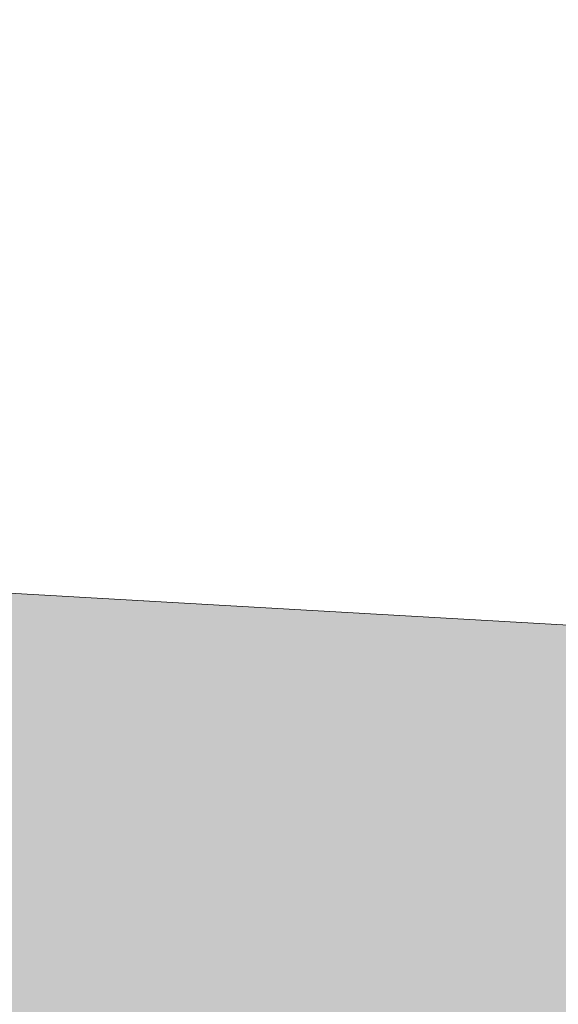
# Model space of a CAD drawing. Header units: metres. Extents: x 174423 to 274510, y 410991 to 462742.
# Tile 23 of 256: x 174601.489 to 174602.011, y 462391.921 to 462392.874. Entities that reach past the tile are written whole.
import ezdxf

# ---------------------------------------------------------------- set-up
doc = ezdxf.new("R2010")
doc.units = ezdxf.units.M
doc.layers.add('-DR-nw-BRM-arc-zand voor zandbed', color=252, linetype='Continuous', lineweight=9)
doc.layers.add('-DR-nw-gr-arc-groeiplaats-grond gazon 0.30', color=250, linetype='Continuous', lineweight=9)

msp = doc.modelspace()

# ---------------------------------------------------------------- hatches: boundary and pattern name
at = {"layer": '-DR-nw-BRM-arc-zand voor zandbed'}
h = msp.add_hatch(dxfattribs=at)
h.set_pattern_fill('AGW-GROND_ZAND', color=256, scale=0.2, angle=89.9999, pattern_type=2)
h.set_pattern_definition([(127.49989742, (0, 0), (-0.38536477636, -0.01259798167), [0, -0.304, 0, -0.34, 0, -0.325]), (97.49989742, (0, 0), (-0.56442857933, 0.3539563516), [0, -0.164, 0, -0.274, 0, -0.105]), (57.49989742, (-4e-07, -0.246), (-0.0011306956, 0.62282837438), [0, -0.1, 0, -0.36, 0, -0.47]), (47.49989742, (-4e-07, -0.246), (-0.17553403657, 0.6012256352), [0, -0.05, 0, -0.236, 0, -0.27])])
edge = h.paths.add_edge_path()
edge.add_line((174625.87851, 462388.91972), (174648.73886, 462387.61197))
edge.add_line((174648.73886, 462387.61197), (174650.53008, 462387.42749))
edge.add_arc((174626.40235, 462088.39931), 300, 81.5405319, 85.3869603, ccw=False)
edge.add_line((174670.53527, 462385.13536), (174688.79371, 462381.84629))
edge.add_arc((174687.37542, 462373.97302), 8, -22.240911, 79.788279, ccw=False)
edge.add_line((174694.78022, 462370.945), (174696.62903, 462370.18215))
edge.add_arc((174687.37542, 462373.97302), 10, 337.722888, 439.788279)
edge.add_line((174689.14828, 462383.81461), (174670.88674, 462387.10424))
edge.add_arc((174621.63171, 462051.95768), 338.74662, 81.6393396, 85.3902102)
edge.add_line((174648.85652, 462389.60851), (174599.1172, 462392.45391))
edge.add_line((174599.1172, 462392.45391), (174598.79326, 462390.46917))
edge.add_line((174598.79326, 462390.46917), (174623.88177, 462389.03395))
edge.add_line((174623.88177, 462389.03395), (174622.28456, 462361.11369))
edge.add_line((174622.28456, 462361.11369), (174624.53513, 462365.43665))
edge.add_line((174624.53513, 462365.43665), (174625.87851, 462388.91972))

# ---------------------------------------------------------------- linework, layer by layer
msp.add_lwpolyline([(174625.87851, 462388.91972), (174648.73886, 462387.61197), (174650.53008, 462387.42749, -0.016785), (174670.53527, 462385.13536), (174688.79371, 462381.84629, -0.477132), (174694.78022, 462370.945), (174696.62903, 462370.18215, 0.477326), (174689.14828, 462383.81461), (174670.88674, 462387.10424, 0.016368), (174648.85652, 462389.60851), (174599.1172, 462392.45391), (174598.79326, 462390.46917), (174623.88177, 462389.03395), (174622.28456, 462361.11369), (174624.53513, 462365.43665)], format="xyb", close=True, dxfattribs=at)
at = {"layer": '-DR-nw-gr-arc-groeiplaats-grond gazon 0.30'}
msp.add_lwpolyline([(174601.11836, 462402.96929, 0.011059), (174599.1172, 462392.45391), (174648.85536, 462389.60857, -0.016371), (174670.88834, 462387.104)], format="xyb", dxfattribs=at)

doc.saveas('drawing.dxf')
